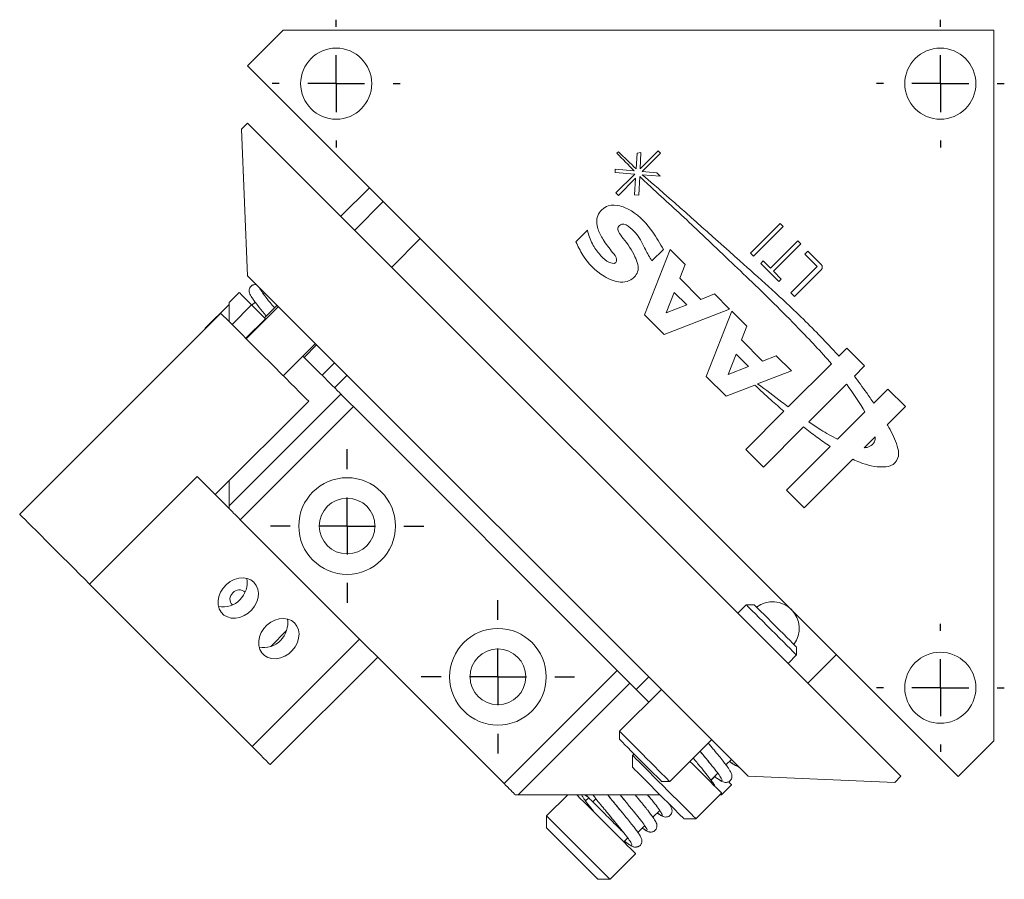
# Model space of a CAD drawing. Header units: inches. Extents: x 2 to 20.4, y 2.7 to 14.7.
# Tile 5 of 6: x 11.6 to 15.1, y 11.7 to 14.7. Entities that reach past the tile are written whole.
import ezdxf

# ---------------------------------------------------------------- set-up
doc = ezdxf.new("R2010")
doc.units = ezdxf.units.IN
doc.header["$MEASUREMENT"] = 0
doc.layers.add('SLD-0', color=7, linetype='Continuous')

# ---------------------------------------------------------------- blocks, each defined once
blk = doc.blocks.new('SW_CENTERMARKSYMBOL_0')
at = {"layer": 'SLD-0', "color": 0}
for p, q in [((0, 0.2), (0, 0.225)), ((0, 0), (0, 0.1)), ((-0.2, 0), (-0.225, 0)), ((0, 0), (-0.1, 0)), ((0, 0), (0, -0.1)), ((0, 0), (0.1, 0)), ((0.2, 0), (0.225, 0)), ((0, -0.2), (0, -0.225))]:
    blk.add_line(p, q, dxfattribs=at)
blk = doc.blocks.new('SW_CENTERMARKSYMBOL_1')
at = {"layer": 'SLD-0', "color": 0}
for p, q in [((0, 0.2), (0, 0.225)), ((0, 0), (0, 0.1)), ((-0.2, 0), (-0.225, 0)), ((0, 0), (-0.1, 0)), ((0, 0), (0, -0.1)), ((0, 0), (0.1, 0)), ((0.2, 0), (0.225, 0)), ((0, -0.2), (0, -0.225))]:
    blk.add_line(p, q, dxfattribs=at)
blk = doc.blocks.new('SW_CENTERMARKSYMBOL_2')
at = {"layer": 'SLD-0', "color": 0}
for p, q in [((0, 0.2), (0, 0.225)), ((0, 0), (0, 0.1)), ((-0.2, 0), (-0.225, 0)), ((0, 0), (-0.1, 0)), ((0, 0), (0, -0.1)), ((0, 0), (0.1, 0)), ((0.2, 0), (0.225, 0)), ((0, -0.2), (0, -0.225))]:
    blk.add_line(p, q, dxfattribs=at)
blk = doc.blocks.new('SW_CENTERMARKSYMBOL_3')
at = {"layer": 'SLD-0', "color": 0}
for p, q in [((0, 0.2), (0, 0.27)), ((0, 0), (0, 0.1)), ((-0.2, 0), (-0.27, 0)), ((0, 0), (-0.1, 0)), ((0, 0), (0, -0.1)), ((0, 0), (0.1, 0)), ((0.2, 0), (0.27, 0)), ((0, -0.2), (0, -0.27))]:
    blk.add_line(p, q, dxfattribs=at)
blk = doc.blocks.new('SW_CENTERMARKSYMBOL_4')
at = {"layer": 'SLD-0', "color": 0}
for p, q in [((0, 0.2), (0, 0.27)), ((0, 0), (0, 0.1)), ((-0.2, 0), (-0.27, 0)), ((0, 0), (-0.1, 0)), ((0, 0), (0, -0.1)), ((0, 0), (0.1, 0)), ((0.2, 0), (0.27, 0)), ((0, -0.2), (0, -0.27))]:
    blk.add_line(p, q, dxfattribs=at)

msp = doc.modelspace()

# ---------------------------------------------------------------- linework, layer by layer
at = {"color": 7, "linetype": 'Continuous', "lineweight": 15}
for p, q in [((12.3949, 14.5178), (12.5201, 14.6429)), ((12.5201, 14.6429), (15.0199, 14.6429)), ((15.0199, 14.6429), (15.0199, 12.1431)), ((14.8947, 12.0179), (12.3949, 14.5178)), ((12.3741, 14.2953), (12.3954, 14.3165)), ((14.6935, 12.0184), (12.3954, 14.3165)), ((12.3954, 13.7791), (12.3741, 14.2953)), ((13.6946, 14.2099), (13.6997, 14.2151)), ((13.7621, 14.1554), (13.7654, 14.2101)), ((13.7654, 14.2101), (13.7789, 14.2125)), ((13.7759, 14.1552), (13.8393, 14.2186)), ((13.7789, 14.2125), (13.7759, 14.1552)), ((13.8476, 14.2102), (13.7831, 14.1457)), ((13.8393, 14.2186), (13.8476, 14.2102)), ((13.6876, 14.1429), (13.6885, 14.1537)), ((13.7576, 14.1369), (13.6876, 14.1429)), ((13.6885, 14.1537), (13.7551, 14.1481)), ((13.691, 14.0703), (13.7576, 14.1369)), ((13.7831, 14.1457), (13.8342, 14.1414)), ((13.8462, 14.1294), (13.7837, 14.1347)), ((13.8342, 14.1414), (13.8462, 14.1294)), ((13.7602, 14.1228), (13.6994, 14.062)), ((13.7567, 14.0638), (13.7602, 14.1228)), ((13.7745, 14.1283), (13.771, 14.0626)), ((12.8239, 14.0888), (12.7235, 13.9884)), ((13.6994, 14.062), (13.691, 14.0703)), ((13.771, 14.0626), (13.7567, 14.0638)), ((12.8727, 14.04), (12.7722, 13.9396)), ((14.1638, 13.8586), (14.2685, 13.9633)), ((14.2685, 13.9633), (14.279, 13.9527)), ((13.5499, 13.8987), (13.5903, 13.9391)), ((14.279, 13.9527), (14.1744, 13.8481)), ((12.9024, 13.8095), (13.0028, 13.9099)), ((14.2343, 13.8056), (14.3302, 13.9015)), ((14.3407, 13.891), (14.2448, 13.795)), ((14.3302, 13.9015), (14.3407, 13.891)), ((13.7915, 13.6415), (13.8815, 13.8714)), ((13.8577, 13.8719), (13.8173, 13.8315)), ((13.8815, 13.8714), (13.9344, 13.8185)), ((14.1744, 13.8481), (14.1638, 13.8586)), ((14.355, 13.855), (14.3659, 13.8658)), ((14.3982, 13.8118), (14.355, 13.855)), ((14.3659, 13.8658), (14.413, 13.8188)), ((13.9344, 13.8185), (13.9156, 13.7703)), ((14.2, 13.8225), (14.2086, 13.8312)), ((14.2636, 13.7588), (14.2, 13.8225)), ((14.2086, 13.8312), (14.2343, 13.8056)), ((14.2448, 13.795), (14.2723, 13.7675)), ((14.3056, 13.7193), (14.3982, 13.8118)), ((14.413, 13.8005), (14.3187, 13.7062)), ((14.1561, 12.0184), (12.3954, 13.7791)), ((13.9156, 13.7703), (13.9897, 13.6962)), ((14.2723, 13.7675), (14.2636, 13.7588)), ((12.3299, 13.6854), (12.3653, 13.7208)), ((12.4548, 13.7197), (12.4506, 13.7155)), ((13.868, 13.6486), (13.8961, 13.7205)), ((13.8961, 13.7205), (13.9399, 13.6767)), ((13.9897, 13.6962), (14.0379, 13.7151)), ((14.0379, 13.7151), (14.0908, 13.6621)), ((14.3187, 13.7062), (14.3056, 13.7193)), ((12.3299, 13.6854), (12.3299, 13.6182)), ((12.4219, 13.6867), (12.4106, 13.6755)), ((12.3008, 13.6474), (11.5937, 12.9403)), ((12.3299, 13.6783), (12.2466, 13.595)), ((12.3406, 13.6076), (12.4095, 13.6766)), ((12.5035, 13.6709), (12.3904, 13.5578)), ((12.4579, 13.6281), (12.4095, 13.6766)), ((12.499, 13.6755), (12.4548, 13.6313)), ((14.0908, 13.6621), (13.8609, 13.5722)), ((13.9399, 13.6767), (13.868, 13.6486)), ((14.0087, 13.4244), (14.0986, 13.6543)), ((14.0986, 13.6543), (14.1516, 13.6014)), ((12.389, 13.5592), (12.4579, 13.6281)), ((12.4593, 13.6267), (12.4579, 13.6281)), ((13.8609, 13.5722), (13.7915, 13.6415)), ((12.2466, 13.595), (12.2466, 13.5932)), ((12.2466, 13.595), (12.2475, 13.5941)), ((14.1516, 13.6014), (14.1327, 13.5532)), ((14.1327, 13.5532), (14.2068, 13.4791)), ((12.5205, 13.4277), (12.6337, 13.5408)), ((12.594, 13.4921), (12.6382, 13.5363)), ((14.4753, 13.4959), (14.5035, 13.5241)), ((14.5035, 13.5241), (14.5655, 13.4621)), ((12.657, 13.4291), (12.7012, 13.4733)), ((14.0851, 13.4315), (14.1132, 13.5034)), ((14.1132, 13.5034), (14.157, 13.4596)), ((14.2068, 13.4791), (14.255, 13.498)), ((14.255, 13.498), (14.3079, 13.445)), ((14.157, 13.4596), (14.0851, 13.4315)), ((14.3079, 13.445), (14.1892, 13.3986)), ((14.2972, 13.3178), (14.4486, 13.4692)), ((14.5655, 13.4621), (14.5296, 13.4261)), ((12.7454, 13.4291), (12.7012, 13.3849)), ((14.078, 13.3551), (14.0087, 13.4244)), ((14.1792, 13.3946), (14.078, 13.3551)), ((14.3689, 13.2654), (14.5017, 13.3983)), ((14.5975, 13.3315), (14.6468, 13.3808)), ((14.6468, 13.3808), (14.7089, 13.3188)), ((12.2813, 13.0092), (12.6101, 13.338)), ((12.3299, 12.9698), (12.7231, 13.363)), ((12.3695, 12.921), (12.7673, 13.3188)), ((13.6957, 12.3903), (12.7673, 13.3188)), ((14.1473, 13.168), (14.2819, 13.3025)), ((14.5666, 13.3006), (14.4704, 13.2044)), ((14.7089, 13.3188), (14.6454, 13.2553)), ((14.3507, 13.2472), (14.2094, 13.1059)), ((14.564, 13.174), (14.603, 13.2129)), ((14.2094, 13.1059), (14.1473, 13.168)), ((14.2907, 13.0246), (14.4447, 13.1787)), ((14.5236, 13.1335), (14.3527, 12.9626)), ((11.8395, 12.6945), (12.2178, 13.0728)), ((12.3417, 12.9489), (12.2178, 13.0728)), ((12.3299, 13.0579), (12.3299, 12.9698)), ((14.3527, 12.9626), (14.2907, 13.0246)), ((12.3299, 12.9698), (12.3299, 12.9606)), ((13.298, 11.9926), (12.3695, 12.921)), ((12.4109, 12.1231), (11.8395, 12.6945)), ((14.1488, 12.6221), (14.1193, 12.5926)), ((14.1771, 12.6221), (14.1488, 12.6221)), ((14.3112, 12.6013), (14.3113, 12.6014)), ((14.3269, 12.5858), (14.3242, 12.5831)), ((12.4768, 12.4754), (12.5324, 12.5309)), ((12.4109, 12.1231), (12.7892, 12.5014)), ((14.3256, 12.4453), (14.3256, 12.4736)), ((12.4745, 12.0595), (12.8528, 12.4378)), ((14.2961, 12.4158), (14.3256, 12.4453)), ((14.3657, 12.3462), (14.4661, 12.4466)), ((13.298, 11.9926), (13.6957, 12.3903)), ((13.7618, 12.3242), (13.806, 12.3684)), ((13.3468, 11.953), (13.7399, 12.3462)), ((13.8506, 12.3239), (13.7035, 12.1768)), ((13.7035, 12.1768), (13.7035, 12.1485)), ((13.8803, 12), (14.0274, 12.1471)), ((14.0258, 12.1234), (14.0158, 12.1355)), ((15.0199, 12.1431), (14.8947, 12.0179)), ((13.7548, 12.0972), (13.7495, 12.092)), ((13.7495, 12.092), (13.7495, 12.0496)), ((14.008, 12.0809), (14.0186, 12.068)), ((14.0779, 12.0584), (14.097, 12.0775)), ((14.0248, 12.0054), (14.0489, 12.0294)), ((14.6722, 11.9972), (14.1561, 12.0184)), ((14.6722, 11.9972), (14.6935, 12.0184)), ((13.852, 12), (13.8803, 12)), ((14.0255, 12.0045), (14.0383, 12.0173)), ((14.0624, 11.953), (14.0977, 11.9884)), ((13.3376, 11.953), (13.3468, 11.953)), ((13.3468, 11.953), (13.8461, 11.953)), ((13.5215, 11.953), (13.4472, 11.8788)), ((13.5927, 11.9454), (13.5817, 11.953)), ((13.5886, 11.953), (13.5868, 11.9512)), ((13.7056, 11.953), (13.7231, 11.9318)), ((13.8023, 11.9532), (13.8079, 11.9464)), ((13.9723, 11.8693), (14.0624, 11.9594)), ((14.056, 11.953), (14.0624, 11.953)), ((13.595, 11.943), (13.5838, 11.9318)), ((13.6096, 11.9284), (13.6206, 11.9394)), ((13.6779, 11.9333), (13.6672, 11.9464)), ((13.66, 11.8909), (13.6702, 11.8787)), ((13.821, 11.8742), (13.8449, 11.8982)), ((13.4472, 11.8788), (13.4472, 11.8364)), ((13.6702, 11.8787), (13.6764, 11.8711)), ((13.768, 11.8213), (13.7921, 11.8454)), ((13.9298, 11.8693), (13.9723, 11.8693)), ((13.7183, 11.788), (13.7322, 11.8019)), ((13.67, 11.6561), (13.7601, 11.7462)), ((13.6275, 11.6561), (13.67, 11.6561))]:
    msp.add_line(p, q, dxfattribs=at)
at = {"color": 7, "linetype": 'Continuous', "lineweight": 15, "flags": 128}
for points in [[(12.4095, 13.6766), (12.4009, 13.6852), (12.3926, 13.6935), (12.3849, 13.7011), (12.3782, 13.7078), (12.3728, 13.7133), (12.3687, 13.7174), (12.3662, 13.7199), (12.3653, 13.7208)], [(12.3008, 13.6474), (12.3017, 13.6465), (12.3051, 13.6431), (12.3111, 13.637), (12.3196, 13.6285), (12.3305, 13.6177), (12.3434, 13.6048), (12.3583, 13.5899), (12.3748, 13.5733), (12.3928, 13.5554), (12.4118, 13.5364), (12.4315, 13.5167), (12.4516, 13.4965), (12.4719, 13.4763), (12.4918, 13.4564), (12.5111, 13.4371), (12.5295, 13.4187), (12.5466, 13.4016), (12.5621, 13.3861), (12.5758, 13.3724), (12.5875, 13.3607), (12.5969, 13.3513), (12.6038, 13.3443), (12.6083, 13.3399), (12.6101, 13.3381), (12.6101, 13.338)], [(12.7231, 13.363), (12.7218, 13.3642), (12.718, 13.3681), (12.7117, 13.3744), (12.7029, 13.3832), (12.6918, 13.3943), (12.6784, 13.4077), (12.6629, 13.4232), (12.6454, 13.4406), (12.6262, 13.4599), (12.6053, 13.4808), (12.5895, 13.4966)], [(12.7673, 13.3188), (12.7587, 13.3274), (12.7504, 13.3357), (12.7427, 13.3433), (12.736, 13.35), (12.7305, 13.3555), (12.7265, 13.3596), (12.7239, 13.3621), (12.7231, 13.363)], [(11.8395, 12.6945), (11.8224, 12.7116), (11.804, 12.73), (11.7847, 12.7493), (11.7648, 12.7692), (11.7445, 12.7894), (11.7244, 12.8096), (11.7046, 12.8293), (11.6857, 12.8483), (11.6677, 12.8662), (11.6512, 12.8828), (11.6363, 12.8977), (11.6234, 12.9106), (11.6125, 12.9214), (11.604, 12.9299), (11.598, 12.936), (11.5945, 12.9394), (11.5937, 12.9403)], [(12.3695, 12.921), (12.3634, 12.9271), (12.3574, 12.9331), (12.3517, 12.9389), (12.3462, 12.9443), (12.3417, 12.9489)], [(12.4174, 12.7008), (12.4066, 12.7091), (12.3936, 12.7144), (12.3792, 12.7165), (12.3639, 12.7153), (12.3486, 12.7109), (12.334, 12.7033), (12.3206, 12.6931), (12.3092, 12.6806), (12.3003, 12.6666), (12.2942, 12.6515), (12.2914, 12.6361), (12.2918, 12.6212), (12.2956, 12.6074), (12.3025, 12.5954), (12.3121, 12.5858), (12.3241, 12.5789), (12.3379, 12.5752), (12.3528, 12.5747), (12.3681, 12.5776), (12.3832, 12.5836), (12.3973, 12.5925), (12.4098, 12.6039), (12.42, 12.6173), (12.4275, 12.632), (12.432, 12.6473), (12.4332, 12.6625), (12.4311, 12.6769), (12.4257, 12.6899), (12.4174, 12.7008)], [(14.2218, 12.5492), (14.2073, 12.5636), (14.1936, 12.5773), (14.1813, 12.5896), (14.1705, 12.6004), (14.1617, 12.6092), (14.155, 12.6159), (14.1507, 12.6202), (14.1489, 12.622), (14.1488, 12.6221)], [(14.1771, 12.6221), (14.1772, 12.622), (14.1794, 12.6197), (14.1843, 12.6149), (14.1915, 12.6077), (14.2009, 12.5983), (14.2121, 12.5871), (14.2248, 12.5744), (14.2384, 12.5608)], [(12.5603, 12.5579), (12.5494, 12.5662), (12.5364, 12.5716), (12.522, 12.5737), (12.5068, 12.5725), (12.4915, 12.568), (12.4768, 12.5605), (12.4635, 12.5502), (12.4521, 12.5378), (12.4431, 12.5237), (12.4371, 12.5086), (12.4343, 12.4933), (12.4347, 12.4784), (12.4385, 12.4646), (12.4453, 12.4526), (12.455, 12.4429), (12.467, 12.4361), (12.4807, 12.4323), (12.4957, 12.4319), (12.511, 12.4347), (12.5261, 12.4408), (12.5402, 12.4497), (12.5526, 12.4611), (12.5629, 12.4744), (12.5704, 12.4891), (12.5748, 12.5044), (12.5761, 12.5196), (12.5739, 12.5341), (12.5686, 12.547), (12.5603, 12.5579)], [(14.3256, 12.4453), (14.3255, 12.4454), (14.3235, 12.4474), (14.319, 12.4519), (14.3122, 12.4587), (14.3032, 12.4677), (14.2923, 12.4786), (14.2799, 12.4911), (14.2662, 12.5047), (14.2516, 12.5193), (14.2367, 12.5342), (14.2218, 12.5492)], [(14.2384, 12.5608), (14.2524, 12.5468), (14.2665, 12.5327), (14.2799, 12.5192), (14.2924, 12.5068), (14.3034, 12.4958), (14.3124, 12.4867), (14.3193, 12.4799), (14.3237, 12.4754), (14.3255, 12.4736), (14.3256, 12.4736)], [(13.7399, 12.3462), (13.7391, 12.347), (13.7366, 12.3495), (13.7325, 12.3536), (13.727, 12.3591), (13.7203, 12.3658), (13.7126, 12.3734), (13.7043, 12.3817), (13.6957, 12.3903)], [(13.8064, 12.2797), (13.8001, 12.286), (13.7846, 12.3015), (13.7712, 12.3148), (13.7601, 12.326), (13.7513, 12.3347), (13.745, 12.3411), (13.7412, 12.3449), (13.7399, 12.3462)], [(13.7035, 12.1768), (13.7042, 12.1761), (13.7072, 12.1731), (13.7127, 12.1676), (13.7205, 12.1598), (13.7304, 12.1499), (13.742, 12.1383), (13.755, 12.1253), (13.7691, 12.1112), (13.7839, 12.0964), (13.7989, 12.0814), (13.8137, 12.0666), (13.8278, 12.0525), (13.841, 12.0393), (13.8527, 12.0276), (13.8627, 12.0177), (13.8706, 12.0097), (13.8763, 12.004), (13.8795, 12.0008), (13.8803, 12)], [(12.4745, 12.0595), (12.4744, 12.0596), (12.4726, 12.0614), (12.4682, 12.0658), (12.4612, 12.0728), (12.4518, 12.0822), (12.4401, 12.0938), (12.4264, 12.1075), (12.4109, 12.1231)], [(13.852, 12), (13.8514, 12.0006), (13.8483, 12.0038), (13.8426, 12.0094), (13.8346, 12.0174), (13.8245, 12.0275), (13.8127, 12.0393), (13.7997, 12.0523), (13.7859, 12.0661), (13.7718, 12.0802), (13.7579, 12.0941), (13.7447, 12.1073), (13.7327, 12.1193), (13.7224, 12.1297), (13.714, 12.138), (13.708, 12.1441), (13.7044, 12.1476), (13.7035, 12.1485)], [(13.7495, 12.092), (13.7509, 12.0907), (13.7547, 12.0868), (13.7611, 12.0804), (13.7698, 12.0717), (13.7807, 12.0609), (13.7934, 12.0482), (13.8077, 12.0338), (13.8233, 12.0183), (13.8397, 12.0018), (13.8566, 11.9849), (13.8737, 11.9679), (13.8904, 11.9511), (13.9065, 11.9351), (13.9214, 11.9201), (13.935, 11.9066), (13.9468, 11.8947), (13.9566, 11.8849), (13.9642, 11.8774), (13.9693, 11.8722), (13.9719, 11.8696), (13.9723, 11.8693)], [(14.0624, 11.9594), (14.0617, 11.9602), (14.0584, 11.9634), (14.0527, 11.9692), (14.0445, 11.9773), (14.0342, 11.9877), (14.0219, 11.9999), (14.008, 12.0139), (13.9927, 12.0292), (13.9764, 12.0454), (13.9596, 12.0623), (13.951, 12.0708)], [(13.7495, 12.0496), (13.7499, 12.0493), (13.7525, 12.0467), (13.7576, 12.0416), (13.765, 12.0341), (13.7746, 12.0245), (13.7861, 12.013), (13.7991, 12), (13.8133, 11.9858), (13.8282, 11.9709), (13.8435, 11.9556), (13.8587, 11.9404), (13.8733, 11.9258), (13.887, 11.9122), (13.8992, 11.8999), (13.9098, 11.8893), (13.9184, 11.8807), (13.9247, 11.8744), (13.9285, 11.8706), (13.9298, 11.8693), (13.9298, 11.8693)], [(13.3376, 11.953), (13.3345, 11.9561), (13.3307, 11.9599), (13.3263, 11.9643), (13.3213, 11.9693), (13.3159, 11.9747), (13.3101, 11.9805), (13.3041, 11.9865), (13.298, 11.9926)], [(14.0977, 11.9884), (14.0969, 11.9892), (14.0944, 11.9917), (14.0903, 11.9958), (14.0874, 11.9987)], [(13.7601, 11.7462), (13.7594, 11.747), (13.7561, 11.7502), (13.7504, 11.756), (13.7422, 11.7641), (13.7319, 11.7744), (13.7196, 11.7867), (13.7056, 11.8007), (13.6904, 11.816), (13.6741, 11.8322), (13.6573, 11.8491), (13.6402, 11.8661), (13.6234, 11.883), (13.6071, 11.8992), (13.5918, 11.9145), (13.5779, 11.9284), (13.5656, 11.9407), (13.5553, 11.951), (13.5533, 11.953)], [(13.67, 11.6561), (13.6687, 11.6574), (13.6648, 11.6613), (13.6584, 11.6676), (13.6497, 11.6764), (13.6388, 11.6872), (13.6261, 11.6999), (13.6118, 11.7142), (13.5962, 11.7298), (13.5798, 11.7462), (13.5629, 11.7632), (13.5458, 11.7802), (13.5291, 11.7969), (13.5131, 11.813), (13.4981, 11.828), (13.4845, 11.8415), (13.4727, 11.8533), (13.4629, 11.8632), (13.4553, 11.8707), (13.4502, 11.8759), (13.4476, 11.8785), (13.4472, 11.8788)], [(13.4472, 11.8364), (13.4476, 11.836), (13.4502, 11.8335), (13.4552, 11.8284), (13.4627, 11.8209), (13.4723, 11.8113), (13.4838, 11.7998), (13.4968, 11.7868), (13.511, 11.7726), (13.5259, 11.7577), (13.5412, 11.7424), (13.5564, 11.7272), (13.571, 11.7126), (13.5847, 11.699), (13.5969, 11.6867), (13.6075, 11.6761), (13.6161, 11.6675), (13.6224, 11.6612), (13.6262, 11.6574), (13.6275, 11.6561)]]:
    msp.add_lwpolyline(points, dxfattribs=at)
at = {"color": 7, "linetype": 'Continuous', "lineweight": 15}
for centre, radius in [((12.7069, 14.4549), 0.125), ((14.8319, 14.4549), 0.125), ((12.7454, 12.8988), 0.17), ((12.7454, 12.8988), 0.098), ((13.2757, 12.3684), 0.17), ((13.2757, 12.3684), 0.098), ((14.8319, 12.3299), 0.125)]:
    msp.add_circle(centre, radius, dxfattribs=at)
for centre, radius, start, end in [((14.4038, 13.8096), 0.0129, 315, 45), ((12.3078, 12.7), 0.0859, 260.0841, 9.916), ((12.3609, 12.6419), 0.0278, 127.7817, 226.985), ((12.3659, 12.6461), 0.0282, 44.0887, 141.1448), ((14.2418, 12.5383), 0.0938, 323.2794, 126.7206), ((12.4506, 12.5571), 0.0859, 260.0841, 9.916)]:
    msp.add_arc(centre, radius, start, end, dxfattribs=at)
for points in [[(13.6946, 14.2099), (13.7147, 14.1893), (13.7349, 14.1687), (13.7551, 14.1481)], [(13.7621, 14.1554), (13.7413, 14.1753), (13.7205, 14.1952), (13.6997, 14.2151)]]:
    msp.add_open_spline(points, degree=3, dxfattribs=at)
for points, knots in [([(14.4753, 13.4959), (14.4664, 13.5059), (14.4185, 13.5585), (14.3049, 13.6729), (14.0923, 13.8618), (13.9117, 14.0242), (13.7961, 14.124), (13.7837, 14.1347)], [0.3925034, 0.3925034, 0.3925034, 0.3925034, 0.4165393, 0.5205077, 0.682968, 0.928674, 0.9581341, 0.9581341, 0.9581341, 0.9581341]), ([(13.7745, 14.1283), (13.7906, 14.1132), (13.8544, 14.0536), (13.9572, 13.9604), (14.0675, 13.8535), (14.1917, 13.7368), (14.3163, 13.613), (14.4118, 13.5124), (14.4486, 13.4692)], [0.339725, 0.339725, 0.339725, 0.339725, 0.3830618, 0.5105589, 0.6114133, 0.6838853, 0.8442511, 0.9552935, 0.9552935, 0.9552935, 0.9552935]), ([(13.8577, 13.8719), (13.8458, 13.8925), (13.8164, 13.9433), (13.7654, 14.0004), (13.707, 14.0266), (13.6593, 14.0308), (13.62, 13.9937), (13.6241, 13.9441), (13.6478, 13.9022), (13.6721, 13.8689), (13.6946, 13.8438), (13.6906, 13.8164), (13.6536, 13.8304), (13.6323, 13.8557), (13.6044, 13.8918), (13.5952, 13.9227), (13.5903, 13.9391)], [0, 0, 0, 0, 0.10891, 0.268386, 0.335806, 0.397903, 0.475844, 0.544942, 0.607821, 0.693616, 0.736735, 0.753222, 0.801086, 0.853611, 0.922313, 1, 1, 1, 1]), ([(13.5499, 13.8987), (13.5575, 13.8826), (13.5801, 13.8346), (13.6337, 13.7817), (13.6967, 13.7532), (13.7422, 13.76), (13.7779, 13.7942), (13.7559, 13.8558), (13.7277, 13.8989), (13.7006, 13.9288), (13.6957, 13.9509), (13.7164, 13.9669), (13.7429, 13.9476), (13.7723, 13.9194), (13.7913, 13.8749), (13.8095, 13.8444), (13.8173, 13.8315)], [0, 0, 0, 0, 0.080635, 0.241504, 0.334286, 0.382276, 0.446024, 0.528825, 0.644928, 0.689179, 0.712885, 0.737251, 0.786671, 0.837257, 0.930787, 1, 1, 1, 1]), ([(12.4266, 13.7479), (12.426, 13.748), (12.4244, 13.7482), (12.4203, 13.7483), (12.4158, 13.7474), (12.4112, 13.7454), (12.4068, 13.7422), (12.4028, 13.7369), (12.4008, 13.7308), (12.4004, 13.724), (12.4018, 13.7181), (12.4051, 13.7111), (12.4104, 13.7024), (12.4195, 13.6894), (12.4356, 13.6684), (12.4518, 13.6483), (12.4609, 13.6373), (12.4615, 13.6365)], [0, 0, 0, 0, 0.017519, 0.047811, 0.079796, 0.099905, 0.13037, 0.170125, 0.207304, 0.241533, 0.313919, 0.418036, 0.505549, 0.604243, 0.797966, 0.985136, 1, 1, 1, 1]), ([(12.4361, 13.7384), (12.4377, 13.7351), (12.441, 13.7286), (12.4549, 13.7096), (12.4717, 13.6884), (12.4846, 13.6727), (12.4899, 13.6663)], [0, 0, 0, 0, 0.269382, 0.541373, 0.813362, 1, 1, 1, 1]), ([(14.5975, 13.3315), (14.5891, 13.3439), (14.5669, 13.3757), (14.544, 13.407), (14.5296, 13.4261)], [0.31869038, 0.31869038, 0.31869038, 0.31869038, 0.33482036, 0.3606661, 0.3606661, 0.3606661, 0.3606661]), ([(14.1792, 13.3946), (14.1978, 13.377), (14.2315, 13.3457), (14.2663, 13.3156), (14.2819, 13.3025)], [0.02219366, 0.02219366, 0.02219366, 0.02219366, 0.04992599, 0.07194645, 0.07194645, 0.07194645, 0.07194645]), ([(14.2972, 13.3178), (14.2896, 13.3235), (14.254, 13.3506), (14.218, 13.378), (14.1892, 13.3986)], [0.0263415, 0.0263415, 0.0263415, 0.0263415, 0.03735295, 0.07901393, 0.07901393, 0.07901393, 0.07901393]), ([(14.5666, 13.3006), (14.5491, 13.3298), (14.5273, 13.3624), (14.5046, 13.3943), (14.5017, 13.3983)], [0.25917222, 0.25917222, 0.25917222, 0.25917222, 0.29930175, 0.30506495, 0.30506495, 0.30506495, 0.30506495]), ([(14.3689, 13.2654), (14.3831, 13.2556), (14.4157, 13.2338), (14.4498, 13.2144), (14.4704, 13.2044)], [0.11357799, 0.11357799, 0.11357799, 0.11357799, 0.13390926, 0.1607704, 0.1607704, 0.1607704, 0.1607704]), ([(14.3507, 13.2472), (14.3662, 13.2352), (14.3972, 13.2119), (14.4289, 13.1893), (14.4447, 13.1787)], [0.10374631, 0.10374631, 0.10374631, 0.10374631, 0.12498823, 0.1454563, 0.1454563, 0.1454563, 0.1454563]), ([(14.5236, 13.1335), (14.5317, 13.1297), (14.566, 13.1151), (14.614, 13.1025), (14.6682, 13.1107), (14.6891, 13.145), (14.6786, 13.1931), (14.6608, 13.2281), (14.6472, 13.2521), (14.6454, 13.2553)], [0.1781737, 0.1781737, 0.1781737, 0.1781737, 0.187873, 0.2184634, 0.2310837, 0.2437135, 0.2564369, 0.2823448, 0.286273, 0.286273, 0.286273, 0.286273]), ([(14.564, 13.174), (14.571, 13.1743), (14.5854, 13.1778), (14.6015, 13.1929), (14.6033, 13.2066), (14.603, 13.2129)], [0.19793811, 0.19793811, 0.19793811, 0.19793811, 0.20622709, 0.21482244, 0.22199918, 0.22199918, 0.22199918, 0.22199918]), ([(14.0167, 12.1344), (14.0191, 12.1315), (14.0227, 12.1272), (14.026, 12.1231), (14.0271, 12.1218)], [0, 0, 0, 0, 0.670882, 1, 1, 1, 1]), ([(14.0374, 12.0179), (14.0395, 12.0164), (14.0463, 12.0112), (14.0547, 12.0055), (14.0633, 12.0004), (14.0709, 11.9974), (14.078, 11.9965), (14.0846, 11.9978), (14.0902, 12.0005), (14.0955, 12.0058), (14.0984, 12.0121), (14.0992, 12.0181), (14.0987, 12.0234), (14.097, 12.0289), (14.0931, 12.0366), (14.0864, 12.0468), (14.0784, 12.0579), (14.0674, 12.0723), (14.0531, 12.0902), (14.0388, 12.1078), (14.0292, 12.1193), (14.0258, 12.1234)], [0, 0, 0, 0, 0.034324, 0.110586, 0.177528, 0.235129, 0.285213, 0.308402, 0.333692, 0.363584, 0.391305, 0.413837, 0.441439, 0.482824, 0.570928, 0.628843, 0.69576, 0.771516, 0.855987, 0.949016, 1, 1, 1, 1]), ([(13.9868, 12.1065), (13.994, 12.0978), (14.0014, 12.089), (14.0079, 12.0811), (14.008, 12.0809)], [0, 0, 0, 0, 0.986558, 1, 1, 1, 1]), ([(14.0383, 12.0173), (14.0401, 12.0159), (14.0488, 12.0093), (14.0583, 12.0036), (14.0651, 12.0017), (14.0635, 12.0083), (14.0546, 12.0222), (14.039, 12.0427), (14.0185, 12.0682), (14.0001, 12.0904), (13.9895, 12.1033), (13.9868, 12.1065)], [0, 0, 0, 0, 0.03409, 0.1657795, 0.297482, 0.4291837, 0.5608723, 0.6925617, 0.8242644, 0.9559659, 1, 1, 1, 1]), ([(14.04, 11.9818), (14.0381, 11.9854), (14.0343, 11.9928), (14.0226, 12.0086), (14.0072, 12.0284), (13.9867, 12.0536), (13.971, 12.0725), (13.9628, 12.0824)], [0, 0, 0, 0, 0.166803, 0.339551, 0.536228, 0.756457, 1, 1, 1, 1]), ([(14.0904, 12.0709), (14.0904, 12.0709), (14.0978, 12.0651), (14.1071, 12.0591), (14.1164, 12.0542), (14.1163, 12.0571), (14.1162, 12.0582)], [0, 0, 0, 0, 0.0017308, 0.378059, 0.7543849, 1, 1, 1, 1]), ([(14.0905, 12.0711), (14.0939, 12.0685), (14.1032, 12.0615), (14.1136, 12.0552), (14.1211, 12.0513), (14.1236, 12.0508), (14.1236, 12.0508)], [0, 0, 0, 0, 0.238355, 0.660462, 0.996694, 1, 1, 1, 1]), ([(13.5702, 11.953), (13.5716, 11.9502), (13.5747, 11.9441), (13.5881, 11.9259), (13.6039, 11.9059), (13.6157, 11.8915), (13.6199, 11.8864)], [0, 0, 0, 0, 0.247936, 0.543073, 0.838207, 1, 1, 1, 1]), ([(13.5889, 11.948), (13.5877, 11.9489), (13.5851, 11.9509), (13.583, 11.9522), (13.5818, 11.953)], [0, 0, 0, 0, 0.444761, 1, 1, 1, 1]), ([(13.5873, 11.9507), (13.5875, 11.9505), (13.5879, 11.9501), (13.5955, 11.9425), (13.6049, 11.9331), (13.6096, 11.9284)], [0, 0, 0, 0, 0.285203, 0.642602, 1, 1, 1, 1]), ([(13.6101, 11.953), (13.6128, 11.9495), (13.6194, 11.9408), (13.6328, 11.924), (13.6471, 11.9065), (13.6567, 11.895), (13.66, 11.8909)], [0, 0, 0, 0, 0.198651, 0.495726, 0.822911, 1, 1, 1, 1]), ([(13.6621, 11.9528), (13.664, 11.9504), (13.6725, 11.9398), (13.6909, 11.9176), (13.7078, 11.8973), (13.7156, 11.8878), (13.7159, 11.8874)], [0, 0, 0, 0, 0.121532, 0.551687, 0.9818, 1, 1, 1, 1]), ([(13.7831, 11.8364), (13.7838, 11.8359), (13.7907, 11.8309), (13.7974, 11.8277), (13.8017, 11.8283), (13.7976, 11.8375), (13.7863, 11.8537), (13.7689, 11.8761), (13.7471, 11.9028), (13.725, 11.9294), (13.7114, 11.946), (13.7056, 11.953)], [0, 0, 0, 0, 0.01395, 0.141387, 0.268825, 0.396276, 0.523726, 0.651163, 0.778601, 0.906052, 1, 1, 1, 1]), ([(13.7884, 11.8331), (13.7916, 11.8309), (13.7992, 11.8257), (13.8057, 11.8231), (13.8123, 11.822), (13.8178, 11.8223), (13.8239, 11.8243), (13.8302, 11.829), (13.8341, 11.8356), (13.8354, 11.8419), (13.8352, 11.8476), (13.834, 11.8522), (13.8307, 11.8597), (13.8213, 11.8743), (13.8036, 11.8977), (13.7811, 11.9257), (13.7653, 11.9449), (13.7585, 11.953)], [0, 0, 0, 0, 0.067922, 0.164254, 0.197082, 0.222126, 0.249329, 0.278419, 0.315283, 0.338685, 0.360849, 0.398716, 0.47769, 0.597157, 0.744843, 0.891287, 1, 1, 1, 1]), ([(13.8362, 11.8895), (13.84, 11.887), (13.8489, 11.881), (13.8541, 11.8803), (13.8529, 11.8866), (13.8439, 11.9006), (13.8282, 11.9212), (13.8134, 11.9397), (13.8039, 11.9512), (13.8022, 11.9533)], [0, 0, 0, 0, 0.1256594, 0.2931874, 0.4607142, 0.6282243, 0.7957362, 0.9632639, 1, 1, 1, 1]), ([(13.6096, 11.9284), (13.6152, 11.9229), (13.6263, 11.9117), (13.6472, 11.8909), (13.6691, 11.8689), (13.6906, 11.8475), (13.7075, 11.8305), (13.7152, 11.8229), (13.7178, 11.8203)], [0, 0, 0, 0, 0.1814473, 0.3628948, 0.544342, 0.7257897, 0.9072372, 1, 1, 1, 1]), ([(13.6991, 11.9077), (13.6919, 11.9164), (13.6845, 11.9252), (13.678, 11.9332), (13.6779, 11.9333)], [0, 0, 0, 0, 0.986178, 1, 1, 1, 1]), ([(13.8362, 11.8894), (13.8389, 11.8875), (13.8452, 11.8831), (13.8525, 11.8788), (13.8602, 11.8757), (13.8673, 11.8748), (13.8738, 11.8762), (13.8795, 11.8789), (13.8848, 11.8841), (13.8876, 11.8905), (13.8885, 11.8965), (13.888, 11.9018), (13.8862, 11.9074), (13.8832, 11.9135), (13.8795, 11.9192), (13.8786, 11.9205)], [0, 0, 0, 0, 0.0998282, 0.2234121, 0.3297496, 0.4222123, 0.4650209, 0.5117099, 0.5668936, 0.6180689, 0.6596662, 0.7106204, 0.7870208, 0.9496694, 1, 1, 1, 1]), ([(13.7205, 11.7902), (13.7206, 11.7901), (13.728, 11.7844), (13.7375, 11.7782), (13.7471, 11.7736), (13.7481, 11.7776), (13.7416, 11.7891), (13.7281, 11.8075), (13.709, 11.8316), (13.6863, 11.8592), (13.6686, 11.8805), (13.6598, 11.8912), (13.6587, 11.8925)], [0, 0, 0, 0, 0.0005646, 0.1233044, 0.2460434, 0.3687702, 0.491498, 0.6142379, 0.7369768, 0.8597036, 0.9824314, 1, 1, 1, 1]), ([(13.7207, 11.7903), (13.7241, 11.7878), (13.7334, 11.7808), (13.7439, 11.7742), (13.7535, 11.7699), (13.7584, 11.769), (13.7614, 11.7692), (13.7623, 11.7695), (13.7642, 11.7699), (13.7655, 11.7701), (13.767, 11.7705), (13.7693, 11.7712), (13.7728, 11.7729), (13.7766, 11.7759), (13.7792, 11.7795), (13.7804, 11.782), (13.7813, 11.7842), (13.7823, 11.7883), (13.7823, 11.7936), (13.7801, 11.8017), (13.7753, 11.8104), (13.7681, 11.8212), (13.7599, 11.8325), (13.749, 11.8467), (13.735, 11.8642), (13.718, 11.8849), (13.7056, 11.8999), (13.6991, 11.9077)], [0, 0, 0, 0, 0.050452, 0.139797, 0.210967, 0.267077, 0.28936, 0.307297, 0.314315, 0.317685, 0.321165, 0.329022, 0.338707, 0.356953, 0.371444, 0.377446, 0.382827, 0.394378, 0.430114, 0.485106, 0.568762, 0.62213, 0.683015, 0.751323, 0.826975, 0.909884, 1, 1, 1, 1])]:
    msp.add_open_spline(points, degree=3, knots=knots, dxfattribs=at)

# ---------------------------------------------------------------- block references
at = {"layer": 'SLD-0', "color": 7}
for name, p in [('SW_CENTERMARKSYMBOL_0', (12.7069, 14.4549)), ('SW_CENTERMARKSYMBOL_1', (14.8319, 14.4549)), ('SW_CENTERMARKSYMBOL_3', (12.7454, 12.8988)), ('SW_CENTERMARKSYMBOL_4', (13.2757, 12.3684)), ('SW_CENTERMARKSYMBOL_2', (14.8319, 12.3299))]:
    msp.add_blockref(name, p, dxfattribs=at)

doc.saveas('drawing.dxf')
